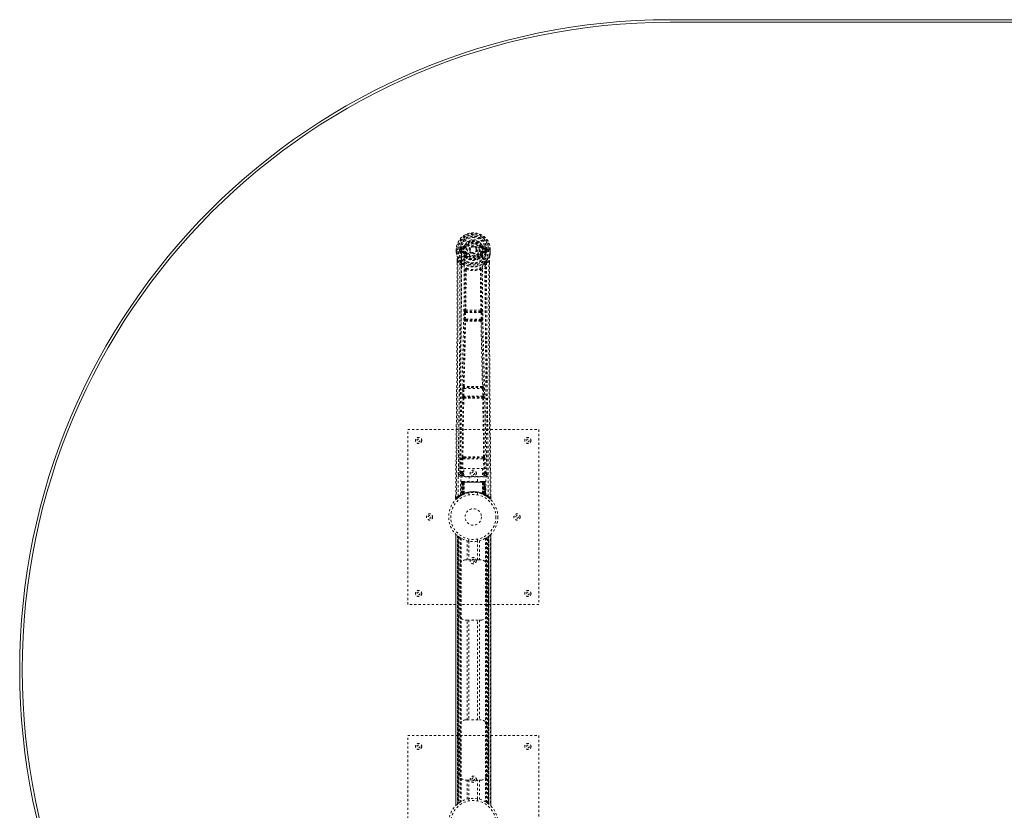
# Model space of a CAD drawing. Header units: inches. Extents: x 14.7 to 110.2, y 28.9 to 88.4.
# Tile 2 of 4: x 14.7 to 59.7, y 52.2 to 88.4. Entities that reach past the tile are written whole.
import ezdxf

# ---------------------------------------------------------------- set-up
doc = ezdxf.new("R2010")
doc.units = ezdxf.units.IN
doc.header["$MEASUREMENT"] = 0
doc.linetypes.add('SLD-Dashed', pattern=[0.075, 0.05, -0.025])
doc.linetypes.add('SLD-Solid', pattern=[0])

msp = doc.modelspace()

# ---------------------------------------------------------------- linework, layer by layer
at = {"color": 7, "linetype": 'SLD-Solid', "lineweight": 15}
for p, q in [((44.408, 88.377), (80.408, 88.377)), ((44.408, 88.259), (80.408, 88.259)), ((80.408, 88.259), (44.408, 88.259))]:
    msp.add_line(p, q, dxfattribs=at)
at = {"color": 7, "linetype": 'SLD-Dashed', "lineweight": 0}
for p, q in [((34.951, 78.002), (34.833, 77.978)), ((34.863, 77.942), (34.979, 77.962)), ((34.863, 77.942), (34.863, 77.912)), ((34.979, 77.942), (34.863, 77.942)), ((34.979, 77.962), (34.979, 77.942)), ((34.979, 77.912), (34.979, 77.942)), ((34.984, 78.029), (35.039, 78.006)), ((35.035, 77.998), (35.039, 78.006)), ((35.039, 78.006), (35.061, 77.996)), ((35.755, 77.996), (35.777, 78.006)), ((35.777, 78.006), (35.781, 77.997)), ((35.837, 77.962), (35.953, 77.942)), ((35.837, 77.962), (35.837, 77.942)), ((35.953, 77.942), (35.837, 77.942)), ((35.837, 77.912), (35.837, 77.942)), ((35.984, 77.978), (35.865, 78.002)), ((35.953, 77.912), (35.953, 77.942)), ((34.628, 77.858), (34.629, 77.741)), ((34.632, 77.858), (34.628, 77.858)), ((34.629, 77.741), (34.629, 77.737)), ((34.63, 77.859), (34.63, 77.741)), ((34.686, 77.858), (34.632, 77.858)), ((34.658, 77.857), (34.659, 77.741)), ((34.709, 77.857), (34.686, 77.858)), ((34.714, 77.857), (34.709, 77.857)), ((34.865, 77.857), (34.714, 77.857)), ((34.78, 77.784), (34.78, 77.856)), ((34.78, 77.784), (34.809, 77.786)), ((34.78, 77.784), (34.78, 77.784)), ((34.815, 77.857), (34.809, 77.857)), ((34.809, 77.857), (34.809, 77.786)), ((34.81, 77.785), (34.815, 77.766)), ((34.815, 77.779), (34.815, 77.857)), ((34.815, 77.766), (34.815, 77.779)), ((34.821, 77.742), (34.825, 77.738)), ((34.835, 77.727), (34.825, 77.737)), ((34.835, 77.727), (34.95, 77.706)), ((34.85, 77.79), (34.85, 77.76)), ((34.85, 77.79), (34.979, 77.79)), ((34.979, 77.735), (34.85, 77.76)), ((34.85, 77.76), (34.979, 77.76)), ((34.979, 77.912), (34.863, 77.912)), ((34.979, 77.79), (34.979, 77.76)), ((34.979, 77.735), (34.979, 77.76)), ((35.034, 77.694), (35.027, 77.705)), ((35.061, 77.705), (35.034, 77.694)), ((35.037, 77.545), (35.036, 77.568)), ((35.055, 77.5), (35.044, 77.518)), ((35.06, 77.573), (35.06, 77.55)), ((35.564, 77.859), (35.565, 77.851)), ((35.565, 77.851), (35.564, 77.835)), ((35.782, 77.694), (35.755, 77.705)), ((35.756, 77.55), (35.756, 77.573)), ((35.773, 77.518), (35.761, 77.5)), ((35.779, 77.545), (35.78, 77.568)), ((35.789, 77.706), (35.782, 77.694)), ((35.953, 77.912), (35.837, 77.912)), ((35.837, 77.79), (35.837, 77.76)), ((35.837, 77.79), (35.966, 77.79)), ((35.966, 77.76), (35.837, 77.735)), ((35.837, 77.735), (35.837, 77.76)), ((35.837, 77.76), (35.966, 77.76)), ((35.866, 77.706), (35.981, 77.727)), ((35.951, 77.858), (35.951, 77.857)), ((36.102, 77.857), (35.951, 77.857)), ((35.966, 77.76), (35.966, 77.79)), ((35.992, 77.738), (35.981, 77.727)), ((35.981, 77.727), (35.981, 77.727)), ((35.981, 77.727), (35.981, 77.727)), ((35.992, 77.738), (35.995, 77.742)), ((36.001, 77.857), (36.007, 77.857)), ((36.001, 77.779), (36.001, 77.857)), ((36.006, 77.785), (36.001, 77.766)), ((36.001, 77.766), (36.001, 77.779)), ((36.007, 77.786), (36.007, 77.857)), ((36.007, 77.786), (36.036, 77.784)), ((36.037, 77.857), (36.036, 77.784)), ((36.036, 77.784), (36.036, 77.784)), ((36.037, 77.857), (36.037, 77.857)), ((36.108, 77.857), (36.102, 77.857)), ((36.131, 77.858), (36.108, 77.857)), ((36.184, 77.858), (36.131, 77.858)), ((36.158, 77.741), (36.158, 77.857)), ((36.188, 77.858), (36.184, 77.858)), ((36.186, 77.741), (36.187, 77.859)), ((36.188, 77.858), (36.187, 77.741)), ((36.187, 77.737), (36.187, 77.741)), ((34.671, 77.359), (34.671, 77.257)), ((34.673, 77.358), (34.673, 77.256)), ((34.701, 77.357), (34.797, 77.242)), ((34.857, 77.13), (34.797, 77.242)), ((36.019, 77.242), (35.96, 77.13)), ((36.019, 77.242), (36.115, 77.357)), ((36.143, 77.269), (36.144, 77.358)), ((36.145, 77.359), (36.145, 77.27)), ((34.998, 74.677), (35.01, 74.986)), ((35.01, 74.986), (35.012, 75.02)), ((35.029, 75.076), (35.028, 75.076)), ((35.042, 74.675), (35.054, 74.984)), ((35.054, 74.984), (35.762, 74.984)), ((35.072, 75.029), (35.073, 75.029)), ((35.744, 75.029), (35.072, 75.029)), ((35.743, 75.029), (35.744, 75.029)), ((35.762, 74.984), (35.774, 74.675)), ((35.788, 75.076), (35.787, 75.076)), ((35.807, 74.986), (35.804, 75.02)), ((35.819, 74.677), (35.807, 74.986)), ((35.02, 74.583), (35.008, 74.587)), ((35.774, 74.675), (35.042, 74.675)), ((35.065, 74.626), (35.052, 74.631)), ((35.052, 74.631), (35.764, 74.631)), ((35.764, 74.631), (35.751, 74.626)), ((35.796, 74.583), (35.808, 74.587)), ((34.928, 71.155), (34.939, 71.508)), ((34.953, 71.598), (34.952, 71.598)), ((34.973, 71.154), (34.984, 71.506)), ((34.984, 71.506), (35.833, 71.506)), ((34.997, 71.551), (34.997, 71.551)), ((35.819, 71.551), (34.997, 71.551)), ((35.819, 71.551), (35.819, 71.551)), ((35.833, 71.506), (35.843, 71.154)), ((35.864, 71.598), (35.863, 71.598)), ((35.888, 71.155), (35.877, 71.508)), ((34.935, 71.065), (34.941, 71.062)), ((35.843, 71.154), (34.973, 71.154)), ((34.986, 71.106), (34.98, 71.109)), ((34.98, 71.109), (35.836, 71.109)), ((35.836, 71.109), (35.83, 71.106)), ((35.875, 71.062), (35.881, 71.065)), ((32.408, 61.627), (32.408, 69.627)), ((32.408, 69.627), (38.408, 69.627)), ((38.408, 69.627), (38.408, 61.627)), ((34.799, 68.384), (34.792, 67.57)), ((34.884, 67.624), (34.891, 68.284)), ((34.929, 67.623), (34.936, 68.283)), ((34.982, 68.374), (34.933, 68.373)), ((34.936, 68.283), (35.881, 68.283)), ((34.945, 68.327), (34.992, 68.327)), ((34.992, 68.327), (35.824, 68.327)), ((35.824, 68.327), (35.872, 68.327)), ((35.883, 68.373), (35.834, 68.374)), ((35.881, 68.283), (35.888, 67.623)), ((35.932, 67.624), (35.925, 68.284)), ((36.024, 67.57), (36.017, 68.384)), ((34.791, 67.567), (34.795, 67.549)), ((34.792, 67.57), (34.792, 67.569)), ((34.792, 67.569), (34.792, 67.559)), ((34.929, 67.578), (34.929, 67.623)), ((34.971, 67.623), (34.929, 67.623)), ((34.971, 67.578), (34.929, 67.578)), ((34.971, 67.85), (35.832, 67.85)), ((34.971, 67.484), (34.971, 67.85)), ((35.832, 67.85), (35.832, 67.484)), ((35.832, 67.623), (35.888, 67.623)), ((35.832, 67.578), (35.888, 67.578)), ((35.932, 67.624), (35.888, 67.623)), ((35.888, 67.578), (35.888, 67.623)), ((36.021, 67.549), (36.025, 67.567)), ((36.024, 67.569), (36.024, 67.57)), ((36.024, 67.559), (36.024, 67.569)), ((34.836, 67.521), (34.836, 67.461)), ((34.971, 67.521), (34.836, 67.521)), ((34.836, 67.461), (35.98, 67.461)), ((34.862, 67.223), (34.841, 66.617)), ((34.875, 67.223), (34.854, 66.625)), ((34.875, 67.223), (34.862, 67.223)), ((34.896, 67.227), (34.873, 66.633)), ((34.893, 67.223), (34.873, 66.636)), ((34.892, 67.252), (34.889, 67.251)), ((34.96, 67.223), (34.893, 67.223)), ((34.894, 67.252), (34.894, 67.252)), ((34.901, 67.223), (34.9, 66.666)), ((34.901, 67.252), (34.901, 67.25)), ((34.906, 67.252), (34.901, 67.252)), ((34.915, 67.252), (34.905, 67.252)), ((34.906, 67.223), (35.911, 67.223)), ((34.906, 66.668), (34.906, 67.223)), ((34.914, 66.672), (34.914, 67.223)), ((34.919, 67.252), (34.915, 67.252)), ((34.918, 67.223), (34.918, 66.674)), ((35.898, 67.223), (34.918, 67.223)), ((34.99, 67.252), (34.923, 67.252)), ((34.933, 67.223), (34.932, 66.681)), ((34.936, 67.223), (34.933, 67.223)), ((34.936, 67.223), (35.88, 67.223)), ((34.936, 66.683), (34.936, 67.223)), ((34.941, 66.671), (34.96, 67.223)), ((34.962, 67.223), (34.942, 66.672)), ((34.96, 67.223), (34.962, 67.223)), ((35.832, 67.484), (34.971, 67.484)), ((34.985, 66.7), (34.99, 67.224)), ((34.992, 67.223), (34.987, 66.701)), ((34.992, 67.223), (34.99, 67.224)), ((35.824, 67.252), (34.992, 67.252)), ((35.824, 67.223), (34.992, 67.223)), ((35.213, 67.484), (35.213, 67.252)), ((35.603, 67.252), (35.603, 67.484)), ((35.826, 67.224), (35.824, 67.223)), ((35.829, 66.701), (35.824, 67.223)), ((35.893, 67.252), (35.826, 67.252)), ((35.826, 67.224), (35.831, 66.7)), ((35.98, 67.521), (35.832, 67.521)), ((35.855, 67.223), (35.856, 67.223)), ((35.874, 66.672), (35.855, 67.223)), ((35.923, 67.223), (35.856, 67.223)), ((35.856, 67.223), (35.875, 66.671)), ((35.883, 67.223), (35.88, 67.223)), ((35.88, 67.223), (35.88, 66.683)), ((35.884, 66.681), (35.883, 67.223)), ((35.901, 67.252), (35.897, 67.252)), ((35.898, 66.674), (35.898, 67.223)), ((35.911, 67.252), (35.901, 67.252)), ((35.902, 67.223), (35.902, 66.672)), ((35.915, 67.252), (35.91, 67.252)), ((35.911, 67.223), (35.911, 66.668)), ((35.916, 66.666), (35.916, 67.223)), ((35.943, 66.633), (35.92, 67.227)), ((35.923, 67.252), (35.923, 67.252)), ((35.923, 67.223), (35.943, 66.636)), ((35.928, 67.251), (35.924, 67.252)), ((35.941, 67.223), (35.962, 66.625)), ((35.954, 67.223), (35.941, 67.223)), ((35.954, 67.223), (35.976, 66.617)), ((35.98, 67.461), (35.98, 67.521)), ((34.873, 66.636), (34.941, 66.671)), ((34.9, 66.666), (34.906, 66.668)), ((34.913, 66.64), (34.9, 66.666)), ((34.918, 66.642), (34.906, 66.668)), ((34.926, 66.646), (34.914, 66.672)), ((34.93, 66.648), (34.918, 66.674)), ((34.944, 66.655), (34.932, 66.681)), ((34.948, 66.656), (34.936, 66.683)), ((34.942, 66.672), (34.941, 66.671)), ((34.985, 66.7), (34.987, 66.701)), ((34.988, 66.673), (34.991, 66.674)), ((35.208, 66.734), (35.208, 66.638)), ((35.608, 66.638), (35.608, 66.734)), ((35.825, 66.674), (35.828, 66.673)), ((35.829, 66.701), (35.831, 66.7)), ((35.88, 66.683), (35.868, 66.656)), ((35.884, 66.681), (35.872, 66.655)), ((35.875, 66.671), (35.874, 66.672)), ((35.875, 66.671), (35.943, 66.636)), ((35.898, 66.674), (35.886, 66.648)), ((35.902, 66.672), (35.89, 66.646)), ((35.911, 66.668), (35.898, 66.642)), ((35.916, 66.666), (35.903, 66.64)), ((35.911, 66.668), (35.916, 66.666)), ((34.602, 66.571), (34.601, 66.486)), ((34.601, 66.485), (34.631, 66.485)), ((34.651, 66.463), (34.753, 66.544)), ((34.762, 66.551), (34.823, 66.588)), ((34.826, 66.593), (34.839, 66.6)), ((34.841, 66.617), (34.854, 66.625)), ((34.858, 66.611), (34.924, 66.645)), ((34.88, 66.642), (34.885, 66.641)), ((34.913, 66.64), (34.904, 66.635)), ((34.918, 66.642), (34.913, 66.64)), ((34.944, 66.655), (34.918, 66.642)), ((34.924, 66.645), (34.925, 66.646)), ((34.926, 66.646), (34.93, 66.648)), ((35.872, 66.655), (35.868, 66.656)), ((35.886, 66.648), (35.89, 66.646)), ((35.891, 66.646), (35.892, 66.645)), ((35.892, 66.645), (35.958, 66.611)), ((35.903, 66.64), (35.898, 66.642)), ((35.962, 66.625), (35.976, 66.617)), ((35.977, 66.6), (35.99, 66.593)), ((36.185, 66.485), (36.165, 66.463)), ((36.215, 66.486), (36.214, 66.57)), ((34.603, 64.842), (34.603, 52.412)), ((34.603, 52.413), (34.603, 64.841)), ((34.603, 64.841), (34.604, 64.84)), ((34.603, 64.84), (34.603, 52.413)), ((34.615, 52.425), (34.615, 64.829)), ((34.698, 64.754), (34.693, 64.758)), ((34.693, 52.495), (34.693, 64.758)), ((34.693, 64.758), (34.693, 52.495)), ((34.698, 64.754), (34.698, 52.499)), ((34.699, 64.753), (34.699, 52.5)), ((34.738, 64.723), (34.702, 64.751)), ((34.702, 52.503), (34.702, 64.751)), ((34.702, 64.751), (34.702, 52.503)), ((34.713, 52.512), (34.713, 64.742)), ((34.718, 52.515), (34.718, 64.739)), ((34.72, 64.737), (34.72, 52.517)), ((34.722, 64.735), (34.722, 52.518)), ((34.744, 64.719), (34.744, 52.535)), ((34.81, 64.674), (34.805, 64.677)), ((34.81, 64.674), (34.81, 52.58)), ((34.835, 64.659), (34.835, 52.595)), ((34.853, 64.648), (34.853, 52.605)), ((35.127, 63.662), (35.127, 64.538)), ((35.208, 64.616), (35.208, 64.519)), ((35.211, 64.519), (35.211, 63.662)), ((35.606, 63.662), (35.606, 64.519)), ((35.608, 64.519), (35.608, 64.616)), ((35.69, 64.538), (35.69, 63.662)), ((35.963, 64.648), (35.963, 52.605)), ((35.981, 64.659), (35.981, 52.595)), ((36.006, 64.674), (36.006, 52.58)), ((36.064, 52.541), (36.064, 64.713)), ((36.094, 52.518), (36.094, 64.735)), ((36.097, 52.517), (36.097, 64.737)), ((36.098, 64.739), (36.098, 52.515)), ((36.1, 64.739), (36.1, 52.514)), ((36.109, 52.507), (36.109, 64.747)), ((36.114, 64.751), (36.114, 52.503)), ((36.114, 52.503), (36.114, 64.751)), ((36.123, 64.758), (36.118, 64.754)), ((36.118, 52.499), (36.118, 64.754)), ((36.123, 64.758), (36.123, 52.495)), ((36.123, 52.495), (36.123, 64.758)), ((36.201, 64.829), (36.201, 52.425)), ((36.213, 52.411), (36.213, 64.842)), ((36.213, 64.841), (36.213, 52.413)), ((36.213, 52.413), (36.213, 64.84)), ((35.043, 63.662), (35.127, 63.662)), ((35.69, 63.662), (35.127, 63.662)), ((35.69, 63.662), (35.773, 63.662)), ((34.793, 61.162), (34.793, 63.412)), ((36.023, 63.412), (36.023, 61.162)), ((38.408, 61.627), (32.408, 61.627)), ((35.127, 60.912), (35.043, 60.912)), ((35.127, 56.342), (35.127, 60.912)), ((35.127, 60.912), (35.69, 60.912)), ((35.211, 60.912), (35.211, 56.342)), ((35.606, 56.342), (35.606, 60.912)), ((35.69, 60.912), (35.69, 56.342)), ((35.773, 60.912), (35.69, 60.912)), ((35.043, 56.342), (35.127, 56.342)), ((35.127, 56.342), (35.69, 56.342)), ((35.69, 56.342), (35.773, 56.342)), ((34.793, 53.842), (34.793, 56.092)), ((36.023, 56.092), (36.023, 53.842)), ((32.408, 55.627), (38.408, 55.627)), ((32.408, 47.627), (32.408, 55.627)), ((38.408, 55.627), (38.408, 47.627)), ((35.127, 53.592), (35.043, 53.592)), ((35.127, 52.716), (35.127, 53.592)), ((35.127, 53.592), (35.69, 53.592)), ((35.211, 53.592), (35.211, 52.734)), ((35.606, 52.734), (35.606, 53.592)), ((35.69, 53.592), (35.69, 52.716)), ((35.773, 53.592), (35.69, 53.592)), ((35.208, 52.734), (35.208, 52.638)), ((35.608, 52.638), (35.608, 52.734)), ((34.693, 52.495), (34.698, 52.499)), ((36.006, 52.58), (36.011, 52.576)), ((36.078, 52.53), (36.114, 52.503)), ((36.213, 52.413), (36.212, 52.413))]:
    msp.add_line(p, q, dxfattribs=at)
at = {"color": 7, "linetype": 'SLD-Dashed', "lineweight": 0, "flags": 128}
for points in [[(34.863, 77.912), (34.84, 77.916), (34.82, 77.929)], [(34.982, 77.887), (34.988, 77.965), (35.011, 78.041), (35.05, 78.111), (35.104, 78.172), (35.169, 78.221), (35.244, 78.258), (35.324, 78.28), (35.408, 78.288), (35.492, 78.28), (35.572, 78.258), (35.647, 78.221), (35.713, 78.172), (35.766, 78.111), (35.806, 78.041), (35.828, 77.965), (35.834, 77.887)], [(35.089, 77.985), (35.084, 77.987), (35.079, 77.989), (35.074, 77.991), (35.07, 77.993), (35.066, 77.994), (35.064, 77.995), (35.062, 77.996), (35.061, 77.996)], [(35.727, 77.985), (35.732, 77.987), (35.737, 77.989), (35.742, 77.991), (35.746, 77.993), (35.75, 77.994), (35.752, 77.995), (35.754, 77.996), (35.755, 77.996)], [(35.996, 77.929), (35.977, 77.916), (35.953, 77.912)], [(34.628, 77.858), (34.628, 77.858), (34.629, 77.858), (34.632, 77.858), (34.635, 77.858), (34.64, 77.857), (34.646, 77.857), (34.652, 77.857), (34.658, 77.857)], [(34.629, 77.741), (34.642, 77.646), (34.658, 77.571)], [(34.629, 77.737), (34.63, 77.737), (34.632, 77.737), (34.635, 77.738), (34.638, 77.738), (34.643, 77.739), (34.648, 77.74), (34.653, 77.74), (34.659, 77.741)], [(34.659, 77.741), (34.652, 77.741), (34.646, 77.741), (34.64, 77.741), (34.636, 77.741), (34.632, 77.741), (34.63, 77.741), (34.629, 77.741), (34.629, 77.741)], [(34.629, 77.737), (34.641, 77.649), (34.659, 77.56)], [(34.658, 77.571), (34.658, 77.565), (34.659, 77.56)], [(34.839, 77.282), (34.739, 77.405), (34.659, 77.56)], [(34.72, 66.579), (34.726, 68.17), (34.744, 69.759), (34.774, 71.345), (34.812, 72.928), (34.842, 74.168), (34.865, 75.404), (34.875, 76.634), (34.865, 77.857)], [(34.81, 77.785), (34.81, 77.786), (34.809, 77.786)], [(34.815, 77.779), (34.831, 77.787), (34.85, 77.79)], [(34.829, 66.635), (34.835, 68.221), (34.856, 69.806), (34.889, 71.388), (34.929, 72.967), (34.961, 74.204), (34.985, 75.437), (34.995, 76.666), (34.982, 77.887)], [(34.977, 77.683), (34.964, 77.7), (34.95, 77.706)], [(35.036, 77.568), (35.006, 77.618), (34.977, 77.683)], [(35.034, 77.694), (35.06, 77.633), (35.089, 77.586)], [(35.055, 77.5), (35.13, 77.441), (35.181, 77.414)], [(35.089, 77.717), (35.084, 77.715), (35.079, 77.713), (35.074, 77.711), (35.07, 77.709), (35.066, 77.707), (35.064, 77.706), (35.062, 77.706), (35.061, 77.705)], [(35.635, 77.414), (35.686, 77.441), (35.761, 77.5)], [(35.727, 77.717), (35.732, 77.715), (35.737, 77.713), (35.742, 77.711), (35.746, 77.709), (35.75, 77.707), (35.752, 77.706), (35.754, 77.706), (35.755, 77.705)], [(35.78, 77.568), (35.811, 77.618), (35.839, 77.683)], [(35.987, 66.635), (35.981, 68.221), (35.96, 69.806), (35.927, 71.388), (35.887, 72.967), (35.855, 74.204), (35.831, 75.437), (35.822, 76.666), (35.834, 77.887)], [(35.839, 77.683), (35.852, 77.7), (35.866, 77.706)], [(36.096, 66.579), (36.091, 68.17), (36.072, 69.759), (36.042, 71.345), (36.004, 72.928), (35.974, 74.168), (35.951, 75.404), (35.941, 76.634), (35.951, 77.857)], [(35.966, 77.79), (35.985, 77.787), (36.001, 77.779)], [(35.977, 77.282), (36.077, 77.406), (36.157, 77.56)], [(36.007, 77.786), (36.007, 77.786), (36.006, 77.785)], [(36.007, 77.857), (36.01, 77.857), (36.017, 77.857), (36.026, 77.857), (36.037, 77.857)], [(36.157, 77.56), (36.174, 77.638), (36.187, 77.737)], [(36.157, 77.56), (36.158, 77.565), (36.159, 77.571)], [(36.158, 77.857), (36.164, 77.857), (36.171, 77.857), (36.176, 77.857), (36.181, 77.857), (36.184, 77.858), (36.187, 77.858), (36.188, 77.858), (36.188, 77.858)], [(36.187, 77.741), (36.188, 77.741), (36.186, 77.741), (36.184, 77.741), (36.18, 77.741), (36.176, 77.741), (36.17, 77.741), (36.164, 77.741), (36.158, 77.741)], [(36.187, 77.737), (36.186, 77.737), (36.184, 77.737), (36.181, 77.738), (36.178, 77.738), (36.173, 77.739), (36.168, 77.74), (36.163, 77.74), (36.158, 77.741)], [(36.187, 77.741), (36.174, 77.646), (36.159, 77.571)], [(34.671, 77.257), (34.669, 74.64), (34.651, 71.924), (34.627, 69.203), (34.601, 66.485)], [(34.701, 77.357), (34.702, 76.543), (34.702, 75.695), (34.699, 74.811), (34.696, 74.009), (34.693, 73.491), (34.689, 72.949), (34.685, 72.383), (34.681, 71.819), (34.677, 71.331), (34.671, 70.684), (34.665, 69.996), (34.658, 69.267), (34.651, 68.59), (34.631, 66.485)], [(34.671, 77.359), (34.671, 77.358), (34.672, 77.358), (34.674, 77.358), (34.678, 77.358), (34.683, 77.357), (34.689, 77.357), (34.695, 77.357), (34.701, 77.357)], [(34.797, 77.242), (34.797, 76.502), (34.796, 75.73), (34.793, 74.927), (34.789, 74.161), (34.784, 73.385), (34.778, 72.609), (34.772, 71.853), (34.766, 71.128), (34.759, 70.452), (34.752, 69.696), (34.745, 68.986), (34.738, 68.289), (34.731, 67.567)], [(34.857, 77.13), (34.848, 73.943), (34.822, 70.755), (34.791, 67.567)], [(34.857, 77.13), (34.941, 77.032), (35.038, 76.945)], [(34.935, 77.194), (34.944, 77.185), (34.95, 77.179)], [(35.778, 76.945), (35.875, 77.032), (35.96, 77.13)], [(35.867, 77.179), (35.872, 77.185), (35.881, 77.194)], [(36.025, 67.567), (35.994, 70.755), (35.968, 73.943), (35.96, 77.13)], [(36.085, 67.567), (36.081, 67.943), (36.077, 68.372), (36.073, 68.842), (36.068, 69.266), (36.066, 69.489), (36.064, 69.712), (36.062, 69.934), (36.06, 70.187), (36.057, 70.442), (36.055, 70.689), (36.05, 71.193), (36.046, 71.66), (36.042, 72.092), (36.039, 72.515), (36.035, 73.005), (36.029, 73.846), (36.024, 74.694), (36.021, 75.571), (36.019, 76.426), (36.019, 77.242)], [(36.115, 77.357), (36.114, 76.619), (36.114, 75.839), (36.116, 75.016), (36.12, 74.15), (36.124, 73.354), (36.13, 72.524), (36.131, 72.333), (36.133, 72.141), (36.134, 71.947), (36.136, 71.814), (36.137, 71.684), (36.138, 71.548), (36.139, 71.407), (36.143, 70.954), (36.148, 70.449), (36.153, 69.894), (36.156, 69.542), (36.16, 69.17), (36.164, 68.767), (36.167, 68.392), (36.172, 67.901), (36.176, 67.465), (36.179, 67.084), (36.182, 66.757), (36.185, 66.485)], [(36.115, 77.357), (36.121, 77.357), (36.127, 77.357), (36.133, 77.357), (36.138, 77.358), (36.142, 77.358), (36.144, 77.358), (36.145, 77.358), (36.145, 77.359)], [(36.145, 77.27), (36.147, 74.641), (36.165, 71.923), (36.189, 69.204), (36.215, 66.485)], [(35.029, 75.076), (35.04, 76.008), (35.04, 76.937)], [(35.086, 76.954), (35.081, 76.964), (35.074, 76.97), (35.067, 76.974), (35.059, 76.974), (35.051, 76.971), (35.045, 76.965), (35.04, 76.956), (35.038, 76.945)], [(35.076, 76.944), (35.075, 76.014), (35.065, 75.081)], [(35.086, 76.954), (35.08, 76.95), (35.077, 76.947), (35.076, 76.946), (35.076, 76.944)], [(35.778, 76.945), (35.776, 76.956), (35.771, 76.965), (35.765, 76.971), (35.758, 76.974), (35.75, 76.974), (35.742, 76.97), (35.735, 76.964), (35.73, 76.954)], [(35.74, 76.944), (35.74, 76.946), (35.739, 76.947), (35.737, 76.95), (35.73, 76.954)], [(35.751, 75.081), (35.741, 76.014), (35.74, 76.944)], [(35.787, 75.076), (35.777, 76.008), (35.776, 76.937)], [(35.01, 74.986), (35.015, 74.986), (35.025, 74.985), (35.039, 74.985), (35.054, 74.984)], [(35.054, 74.984), (35.055, 74.993), (35.056, 75.001), (35.061, 75.016), (35.066, 75.025), (35.069, 75.028), (35.071, 75.029), (35.072, 75.029)], [(35.762, 74.984), (35.77, 74.985), (35.778, 74.985), (35.785, 74.985), (35.791, 74.985), (35.797, 74.986), (35.801, 74.986), (35.805, 74.986), (35.807, 74.986)], [(34.953, 71.598), (34.988, 73.093), (35.02, 74.583)], [(34.987, 71.6), (35.023, 73.096), (35.056, 74.588)], [(34.998, 74.677), (34.999, 74.677), (35.003, 74.677), (35.007, 74.677), (35.013, 74.677), (35.019, 74.676), (35.026, 74.676), (35.034, 74.676), (35.042, 74.675)], [(35.052, 74.631), (35.047, 74.635), (35.044, 74.644), (35.042, 74.659), (35.042, 74.667), (35.042, 74.675)], [(35.76, 74.588), (35.793, 73.096), (35.829, 71.6)], [(35.774, 74.675), (35.775, 74.667), (35.774, 74.659), (35.773, 74.644), (35.769, 74.635), (35.764, 74.631)], [(35.774, 74.675), (35.782, 74.676), (35.79, 74.676), (35.797, 74.676), (35.803, 74.677), (35.809, 74.677), (35.813, 74.677), (35.817, 74.677), (35.819, 74.677)], [(35.863, 71.598), (35.828, 73.093), (35.796, 74.583)], [(34.939, 71.508), (34.941, 71.541), (34.941, 71.543)], [(34.939, 71.508), (34.941, 71.508), (34.944, 71.507), (34.948, 71.507), (34.954, 71.507), (34.96, 71.507), (34.968, 71.507), (34.975, 71.506), (34.984, 71.506)], [(34.957, 71.578), (34.956, 71.58), (34.953, 71.598)], [(35.833, 71.506), (35.841, 71.506), (35.849, 71.507), (35.856, 71.507), (35.862, 71.507), (35.868, 71.507), (35.872, 71.507), (35.876, 71.508), (35.877, 71.508)], [(35.877, 71.508), (35.875, 71.541), (35.875, 71.543)], [(34.9, 68.372), (34.917, 69.718), (34.941, 71.062)], [(34.928, 71.155), (34.93, 71.155), (34.933, 71.155), (34.937, 71.155), (34.943, 71.154), (34.949, 71.154), (34.957, 71.154), (34.965, 71.154), (34.973, 71.154)], [(34.933, 68.373), (34.95, 69.72), (34.975, 71.065)], [(35.841, 71.065), (35.866, 69.72), (35.883, 68.373)], [(35.843, 71.154), (35.852, 71.154), (35.859, 71.154), (35.867, 71.154), (35.873, 71.154), (35.879, 71.155), (35.883, 71.155), (35.886, 71.155), (35.888, 71.155)], [(35.916, 68.372), (35.899, 69.718), (35.875, 71.062)], [(34.891, 68.284), (34.895, 68.284), (34.906, 68.284), (34.92, 68.283), (34.936, 68.283)], [(34.945, 68.327), (34.928, 68.331), (34.917, 68.339)], [(34.982, 68.374), (35.194, 68.374), (35.408, 68.374), (35.623, 68.374), (35.834, 68.374)], [(34.992, 68.327), (35.196, 68.328), (35.402, 68.328), (35.614, 68.328), (35.824, 68.327)], [(35.881, 68.283), (35.896, 68.283), (35.911, 68.284), (35.921, 68.284), (35.925, 68.284)], [(34.884, 67.624), (34.815, 67.595), (34.794, 67.569)], [(34.836, 67.521), (34.86, 67.55), (34.929, 67.578)], [(34.884, 67.624), (34.889, 67.624), (34.899, 67.624), (34.913, 67.623), (34.929, 67.623)], [(35.888, 67.578), (35.957, 67.55), (35.98, 67.521)], [(36.025, 67.567), (36.001, 67.595), (35.932, 67.624)], [(34.862, 67.223), (34.864, 67.223), (34.873, 67.223), (34.886, 67.223), (34.901, 67.223)], [(34.914, 67.223), (34.9, 67.223), (34.887, 67.223), (34.879, 67.223), (34.875, 67.223)], [(34.893, 67.223), (34.894, 67.223), (34.896, 67.223), (34.899, 67.223), (34.904, 67.223), (34.91, 67.223), (34.917, 67.223), (34.925, 67.223), (34.933, 67.223)], [(34.915, 67.25), (34.911, 67.251), (34.908, 67.251), (34.907, 67.252), (34.907, 67.252)], [(34.972, 67.242), (34.965, 67.233), (34.962, 67.223)], [(34.99, 67.224), (34.975, 67.238), (34.972, 67.242)], [(35.826, 67.224), (35.841, 67.238), (35.844, 67.242)], [(35.855, 67.223), (35.851, 67.233), (35.844, 67.242)], [(35.883, 67.223), (35.891, 67.223), (35.899, 67.223), (35.906, 67.223), (35.912, 67.223), (35.917, 67.223), (35.921, 67.223), (35.922, 67.223), (35.923, 67.223)], [(35.894, 67.252), (35.892, 67.252), (35.891, 67.252)], [(35.909, 67.252), (35.909, 67.252), (35.908, 67.251), (35.906, 67.251), (35.902, 67.25)], [(35.941, 67.223), (35.938, 67.223), (35.929, 67.223), (35.917, 67.223), (35.902, 67.223)], [(35.916, 67.223), (35.931, 67.223), (35.943, 67.223), (35.952, 67.223), (35.954, 67.223)], [(35.923, 67.223), (35.922, 67.23), (35.921, 67.232)], [(34.604, 66.486), (34.606, 66.478), (34.61, 66.47), (34.615, 66.464), (34.621, 66.459), (34.628, 66.456), (34.636, 66.455), (34.643, 66.457), (34.649, 66.461)], [(35.942, 66.62), (35.936, 66.623), (35.903, 66.64)], [(35.945, 66.628), (35.943, 66.634), (35.943, 66.636)], [(35.982, 66.6), (35.975, 66.611), (35.971, 66.625)], [(35.975, 66.611), (35.974, 66.617), (35.974, 66.618)], [(36.167, 66.465), (36.174, 66.461), (36.182, 66.459), (36.19, 66.458), (36.198, 66.46), (36.205, 66.463), (36.21, 66.469), (36.213, 66.475), (36.215, 66.483)], [(36.215, 66.485), (36.214, 66.486), (36.213, 66.485), (36.206, 66.485), (36.196, 66.485), (36.191, 66.485), (36.185, 66.485)], [(34.713, 64.742), (34.703, 64.751), (34.697, 64.755)], [(35.214, 64.519), (35.212, 64.519), (35.211, 64.519)], [(35.606, 64.519), (35.595, 64.517), (35.586, 64.516)], [(35.211, 52.734), (35.222, 52.736), (35.247, 52.74)], [(35.602, 52.735), (35.604, 52.735), (35.606, 52.734)], [(34.698, 52.499), (34.704, 52.504), (34.713, 52.512)]]:
    msp.add_lwpolyline(points, dxfattribs=at)
at = {"color": 7, "linetype": 'SLD-Dashed', "lineweight": 0}
for centre, radius in [((35.408, 77.851), 0.7), ((35.408, 77.851), 0.69), ((35.408, 77.851), 0.623), ((35.408, 77.851), 0.32), ((35.408, 77.851), 0.275), ((35.408, 77.851), 0.188), ((35.408, 77.851), 0.156), ((35.408, 77.851), 0.142), ((35.408, 77.851), 0.14), ((35.408, 77.851), 0.138), ((32.908, 69.127), 0.141), ((32.908, 69.127), 0.0625), ((37.908, 69.127), 0.141), ((37.908, 69.127), 0.0625), ((35.408, 67.627), 0.141), ((35.408, 67.627), 0.0625), ((35.408, 65.627), 1.125), ((35.408, 65.627), 1.03), ((33.408, 65.627), 0.14), ((35.408, 65.627), 0.376), ((37.408, 65.627), 0.141), ((33.408, 65.627), 0.0625), ((37.408, 65.627), 0.0625), ((35.408, 63.627), 0.141), ((35.408, 63.627), 0.0625), ((32.908, 62.127), 0.141), ((32.908, 62.127), 0.0625), ((37.908, 62.127), 0.141), ((37.908, 62.127), 0.0625), ((32.908, 55.127), 0.141), ((32.908, 55.127), 0.0625), ((37.908, 55.127), 0.141), ((37.908, 55.127), 0.0625), ((35.408, 53.627), 0.141), ((35.408, 53.627), 0.0625), ((35.408, 51.627), 1.125), ((35.408, 51.627), 1.03)]:
    msp.add_circle(centre, radius, dxfattribs=at)
at = {"color": 7, "linetype": 'SLD-Solid', "lineweight": 15}
for radius in [29.75, 29.632, 29.632]:
    msp.add_arc((44.408, 58.627), radius, 90, 270, dxfattribs=at)
at = {"color": 7, "linetype": 'SLD-Dashed', "lineweight": 0}
for centre, radius, start, end in [((35.408, 77.851), 0.78, 0.5288, 179.4712), ((35.408, 77.851), 0.78, 0, 179.4852), ((35.408, 77.851), 0.75, 0.4562, 179.5438), ((35.408, 77.851), 0.629, 0.5444, 179.4556), ((35.408, 77.851), 0.599, 0.5443, 179.4557), ((35.408, 77.863), 0.543, 359.3659, 180.6341), ((35.408, 77.851), 0.593, 172.3909, 179.4476), ((35.024, 77.902), 0.206, 158.3472, 172.3313), ((34.862, 77.972), 0.0299, 167.8899, 271.9542), ((34.98, 77.992), 0.0301, 162.3453, 268.5833), ((34.942, 78.046), 0.0455, 281.3608, 337.4622), ((34.973, 78.034), 0.0715, 274.7889, 329.7511), ((34.979, 78.031), 0.089, 270, 337.226), ((34.979, 78.031), 0.119, 270.0008, 337.2268), ((35.408, 77.851), 0.459, 22.774, 157.226), ((35.408, 77.851), 0.4, 22.774, 157.226), ((35.408, 77.851), 0.376, 22.774, 157.226), ((35.408, 77.851), 0.346, 22.7741, 157.2259), ((35.408, 77.851), 0.275, 90.0001, 269.9999), ((35.408, 77.851), 0.275, 270.0001, 89.9999), ((35.837, 78.031), 0.119, 202.7739, 269.9997), ((35.837, 78.031), 0.089, 202.774, 270), ((35.262, 79.309), 1.402, 291.5604, 293.9861), ((35.843, 78.034), 0.0714, 210.3178, 265.2452), ((35.874, 78.046), 0.0455, 202.532, 258.645), ((35.836, 77.992), 0.0301, 271.4541, 17.6173), ((35.954, 77.972), 0.0299, 268.0482, 12.1078), ((35.792, 77.902), 0.206, 7.6591, 21.6573), ((35.408, 77.851), 0.593, 0.5524, 7.6091), ((34.659, 77.741), 0.03, 180.2178, 185.2738), ((35.408, 77.851), 0.787, 188.3239, 351.6761), ((33.47, 77.387), 1.202, 358.6564, 8.8138), ((35.408, 77.851), 0.758, 188.3239, 351.6761), ((31.079, 76.718), 3.678, 10.0121, 13.2374), ((34.803, 78.751), 0.895, 268.5067, 270.4044), ((35.408, 77.851), 0.632, 186.0643, 353.9357), ((35.408, 77.851), 0.602, 186.2697, 353.7303), ((34.899, 77.774), 0.0843, 185.3992, 202.6177), ((34.849, 77.729), 0.0305, 89.0409, 156.1664), ((35.276, 77.946), 0.497, 204.814, 243.6307), ((35.215, 77.947), 0.439, 210.0687, 246.0866), ((34.981, 77.646), 0.242, 89.7362, 118.8233), ((34.98, 77.705), 0.0299, 91.0471, 179.0032), ((35.008, 77.678), 0.031, 31.5929, 170.051), ((34.979, 77.671), 0.119, 22.7743, 89.999), ((34.979, 77.671), 0.089, 22.774, 90), ((34.977, 77.678), 0.0567, 28.2286, 87.9773), ((35.067, 77.565), 0.0305, 43.9323, 174.3697), ((35.058, 77.522), 0.0505, 88.2678, 115.7589), ((35.059, 77.5), 0.0507, 88.2621, 115.6685), ((35.081, 77.542), 0.0444, 175.0185, 212.6834), ((35.095, 77.495), 0.0404, 127.2268, 172.6939), ((35.088, 77.549), 0.0371, 89.2765, 139.8249), ((35.408, 77.862), 0.453, 219.7485, 320.2508), ((35.093, 77.551), 0.0326, 181.6463, 227.8211), ((35.408, 77.851), 0.376, 202.774, 337.226), ((35.408, 77.888), 0.494, 226.9722, 313.028), ((35.408, 77.851), 0.346, 202.7737, 337.2263), ((35.408, 77.845), 0.411, 219.0115, 320.9885), ((35.408, 77.851), 0.157, 245.1542, 290.0596), ((35.837, 77.671), 0.119, 90.0006, 157.225), ((35.343, 77.847), 0.465, 325.8383, 340.7942), ((35.749, 77.565), 0.0305, 5.6328, 136.0676), ((35.728, 77.549), 0.0371, 40.1631, 90.7358), ((35.723, 77.551), 0.0326, 312.164, 358.359), ((35.721, 77.495), 0.0404, 7.2959, 52.7909), ((35.837, 77.671), 0.089, 90, 157.226), ((35.758, 77.522), 0.0504, 64.2254, 91.7502), ((35.758, 77.5), 0.0506, 64.3242, 91.743), ((35.544, 77.941), 0.491, 296.1271, 335.5129), ((35.735, 77.541), 0.0444, 327.3949, 5.001), ((35.601, 77.947), 0.44, 293.9343, 329.9021), ((35.808, 77.678), 0.031, 10.1691, 148.1955), ((35.839, 77.679), 0.0565, 91.9605, 151.5628), ((35.833, 77.638), 0.249, 61.7048, 89.8624), ((35.836, 77.705), 0.0299, 1.0002, 88.9494), ((35.967, 77.729), 0.0305, 23.8242, 90.9642), ((35.887, 77.782), 0.115, 339.7008, 352.2719), ((39.737, 76.718), 3.678, 166.7631, 169.9885), ((37.346, 77.387), 1.202, 171.1866, 181.3421), ((35.259, 76.795), 0.643, 130.7364, 135.9159), ((36.383, 78.856), 2.204, 225.5685, 228.9415), ((34.917, 77.127), 0.0608, 58.0317, 177.617), ((35.676, 77.688), 0.888, 215.0292, 230.869), ((35.408, 77.832), 0.476, 241.4718, 298.527), ((35.14, 77.688), 0.888, 309.1315, 324.97), ((35.899, 77.127), 0.0608, 2.3829, 121.9707), ((34.433, 78.856), 2.205, 311.059, 314.431), ((35.557, 76.794), 0.643, 44.0867, 49.2609), ((35.099, 76.941), 0.0608, 73.4583, 176.3301), ((35.026, 76.938), 0.0143, 356.6462, 32.4463), ((35.073, 76.864), 0.0795, 87.4959, 113.9392), ((35.163, 76.936), 0.0786, 126.2608, 166.675), ((35.408, 77.865), 0.965, 250.5263, 289.4747), ((35.408, 77.792), 0.844, 249.7734, 290.2268), ((35.717, 76.941), 0.0608, 3.6693, 106.5406), ((35.653, 76.936), 0.0786, 13.3291, 53.7352), ((35.743, 76.864), 0.0795, 66.0515, 92.5084), ((35.79, 76.938), 0.0143, 147.5542, 183.3571), ((35.105, 75.024), 0.0933, 145.8689, 182.4647), ((35.073, 75.074), 0.0451, 177.8589, 268.9582), ((35.059, 74.992), 0.089, 86.181, 109.6172), ((35.074, 75.075), 0.0451, 177.8493, 268.9532), ((35.151, 75.069), 0.0873, 171.8078, 206.8089), ((35.408, 42.347), 32.736, 89.3991, 90.6007), ((35.408, 41.661), 33.37, 89.4251, 90.5749), ((35.665, 75.069), 0.0873, 333.1885, 8.1897), ((35.742, 75.075), 0.0451, 271.0486, 2.1459), ((35.743, 75.074), 0.0451, 271.0418, 2.1411), ((35.703, 74.986), 0.0588, 357.8452, 46.6267), ((35.757, 74.993), 0.088, 70.2499, 93.952), ((35.711, 75.024), 0.0933, 357.5406, 34.127), ((35.16, 74.65), 0.165, 170.5942, 202.3691), ((35.053, 74.585), 0.0451, 90.8621, 177.5144), ((35.066, 74.581), 0.0451, 90.8946, 177.3995), ((35.05, 74.496), 0.0918, 86.0205, 108.5475), ((35.116, 74.595), 0.0607, 148.2999, 186.2235), ((35.408, 111.614), 37.028, 269.4553, 270.5445), ((35.408, 107.518), 32.893, 269.4021, 270.5979), ((35.751, 74.581), 0.0451, 2.6019, 89.1039), ((35.699, 74.594), 0.0612, 353.9377, 31.5389), ((35.766, 74.496), 0.092, 71.4689, 93.9868), ((35.763, 74.585), 0.0451, 2.4887, 89.1349), ((35.656, 74.65), 0.165, 337.6312, 9.4084), ((35.059, 71.547), 0.118, 154.6373, 182.0209), ((34.997, 71.596), 0.0451, 178.3749, 269.3647), ((34.979, 71.476), 0.125, 86.4433, 102.2399), ((34.997, 71.595), 0.0433, 202.7738, 270.2205), ((35.046, 71.512), 0.0626, 141.55, 185.5132), ((35.056, 71.589), 0.0697, 170.9106, 213.0651), ((35.408, 38.027), 33.576, 89.2814, 90.7186), ((35.408, 38.203), 33.351, 89.2944, 90.7056), ((35.76, 71.589), 0.0697, 326.9324, 9.0867), ((35.818, 71.596), 0.0451, 270.6367, 1.6266), ((35.819, 71.596), 0.0451, 270.634, 1.6235), ((35.77, 71.512), 0.0626, 354.4764, 38.4603), ((35.837, 71.477), 0.123, 77.6584, 93.6584), ((35.757, 71.547), 0.118, 357.994, 25.359), ((35.148, 71.127), 0.222, 172.8782, 196.3605), ((34.98, 71.063), 0.0451, 90.5596, 178.0559), ((34.986, 71.061), 0.0451, 90.5772, 178.03), ((34.967, 70.929), 0.136, 86.7436, 101.1101), ((35.031, 71.14), 0.0601, 166.9071, 211.3959), ((35.031, 71.072), 0.0567, 143.3811, 187.5211), ((35.408, 107.198), 36.136, 269.3136, 270.6865), ((35.408, 104.129), 33.026, 269.2675, 270.7325), ((35.83, 71.061), 0.0451, 1.9706, 89.4206), ((35.784, 71.072), 0.057, 352.6168, 36.4811), ((35.785, 71.14), 0.0601, 328.5899, 13.1071), ((35.836, 71.063), 0.0451, 1.9381, 89.4464), ((35.849, 70.93), 0.136, 78.8585, 93.2839), ((35.668, 71.127), 0.221, 343.6365, 7.1218), ((35.18, 68.297), 0.289, 164.9818, 182.6493), ((34.926, 68.115), 0.258, 88.4485, 95.7718), ((34.939, 68.37), 0.0384, 177.0834, 235.3629), ((35.009, 68.367), 0.0756, 175.3493, 211.8375), ((35.013, 68.291), 0.0773, 151.6294, 185.4588), ((35.046, 68.364), 0.0652, 170.5378, 213.5535), ((35.77, 68.364), 0.0652, 326.4276, 9.445), ((35.808, 68.367), 0.075, 328.0115, 4.8004), ((35.87, 68.373), 0.0456, 271.9245, 359.0023), ((35.804, 68.291), 0.0772, 354.5341, 28.3886), ((35.89, 68.116), 0.258, 84.2212, 91.5579), ((35.636, 68.297), 0.289, 357.3538, 15.0212), ((34.773, 70.429), 2.863, 269.1587, 270.3595), ((34.836, 67.566), 0.105, 179.3625, 270.0844), ((34.929, 67.623), 0.0451, 179.6181, 269.5743), ((35.887, 67.623), 0.0451, 270.4273, 0.3588), ((35.98, 67.566), 0.105, 269.9153, 0.6378), ((36.043, 70.443), 2.877, 269.6434, 270.8384), ((34.836, 67.566), 0.045, 202.0132, 269.9772), ((34.892, 67.222), 0.03, 90.0032, 178.0075), ((34.893, 67.221), 0.0305, 110.715, 177.6463), ((34.905, 67.222), 0.03, 113.499, 178.0227), ((34.906, 67.22), 0.0315, 89.3109, 122.3684), ((34.923, 67.222), 0.03, 90.0629, 178.0689), ((34.928, 67.217), 0.0353, 81.8065, 170.6834), ((34.923, 67.367), 0.119, 255.8989, 259.5644), ((35.315, 67.23), 0.409, 176.9367, 180.9923), ((35.776, 67.226), 0.862, 178.4318, 180.2122), ((35.347, 67.23), 0.428, 177.065, 180.9384), ((35.375, 67.23), 0.442, 177.161, 180.9166), ((35.379, 67.23), 0.443, 177.1737, 180.9225), ((34.99, 67.222), 0.0299, 90.1857, 178.2028), ((34.993, 67.225), 0.0266, 90.7975, 141.4461), ((35.824, 67.225), 0.0264, 38.3598, 89.3888), ((35.826, 67.222), 0.0299, 1.7946, 89.8169), ((35.438, 67.23), 0.442, 359.0834, 2.839), ((35.442, 67.23), 0.442, 359.0788, 2.8343), ((35.893, 67.222), 0.03, 1.9311, 89.9371), ((35.476, 67.23), 0.422, 359.0352, 2.9708), ((35.48, 67.23), 0.422, 359.0399, 2.9753), ((35.5, 67.23), 0.411, 359.0111, 3.0505), ((35.911, 67.22), 0.0315, 57.9465, 90.685), ((35.895, 67.361), 0.113, 280.0688, 284.0116), ((35.076, 67.226), 0.84, 359.7897, 1.6166), ((35.911, 67.222), 0.03, 1.9869, 66.5625), ((35.924, 67.222), 0.03, 1.9925, 89.9968), ((35.923, 67.221), 0.0305, 2.3651, 69.3685), ((35.98, 67.566), 0.045, 270.0197, 337.9928), ((35.408, 65.626), 1.158, 47.8714, 132.1369), ((35.408, 65.595), 1.19, 60.88, 119.12), ((35.402, 65.987), 0.844, 126.4936, 131.7199), ((35.408, 65.627), 1.127, 60.4733, 119.5267), ((35.381, 66.018), 0.804, 125.5246, 130.9311), ((35.396, 66.004), 0.82, 124.4069, 129.6082), ((35.408, 65.628), 1.155, 64.2143, 115.7857), ((35.408, 65.628), 1.155, 64.9104, 115.0896), ((34.911, 66.672), 0.0297, 295.5285, 358.5266), ((34.913, 66.673), 0.0297, 295.4521, 358.5149), ((35.408, 65.628), 1.155, 65.8865, 114.1135), ((35.364, 66.075), 0.731, 121.2354, 125.2501), ((34.959, 66.684), 0.031, 340.2177, 31.6924), ((35.408, 65.664), 1.12, 67.9255, 112.0745), ((34.958, 66.683), 0.0345, 344.8376, 31.039), ((35.858, 66.683), 0.0345, 148.9555, 195.168), ((35.857, 66.684), 0.0311, 148.3265, 199.6448), ((35.452, 66.075), 0.731, 54.752, 58.7711), ((35.903, 66.673), 0.0297, 181.4764, 244.5493), ((35.905, 66.672), 0.0297, 181.4827, 244.4695), ((35.428, 66.014), 0.808, 50.3513, 55.6314), ((35.433, 66.015), 0.808, 49.0813, 54.4631), ((35.419, 65.994), 0.836, 48.2539, 53.5305), ((35.405, 65.588), 1.205, 124.6746, 131.8774), ((34.631, 66.485), 0.03, 179.4664, 312.1544), ((34.688, 66.516), 0.0644, 208.7462, 235.6609), ((35.404, 65.633), 1.12, 124.6374, 132.1029), ((35.394, 65.393), 1.364, 114.4504, 119.5851), ((34.75, 66.579), 0.03, 180.2586, 304.0775), ((35.408, 65.627), 1.127, 119.526, 124.6584), ((34.811, 66.618), 0.03, 301.0747, 358.0217), ((34.87, 66.647), 0.0429, 197.023, 245.8136), ((34.824, 66.626), 0.0299, 300.2934, 358.0962), ((35.266, 65.872), 0.844, 118.7973, 120.341), ((34.857, 66.768), 0.137, 269.4095, 293.5125), ((34.843, 66.637), 0.0299, 299.249, 358.2033), ((34.889, 66.748), 0.109, 271.2471, 300.4804), ((35.301, 65.857), 0.874, 113.5651, 115.4782), ((35.408, 65.627), 1.128, 60.7814, 65.7082), ((35.397, 65.604), 1.154, 59.9257, 63.9562), ((35.491, 65.773), 0.96, 59.6219, 62.5233), ((35.973, 66.637), 0.0299, 181.8058, 240.7498), ((35.973, 66.637), 0.03, 196.8615, 241.257), ((35.992, 66.626), 0.0299, 181.9072, 239.6953), ((35.946, 66.647), 0.0429, 294.1718, 342.9885), ((35.408, 65.627), 1.127, 55.3423, 60.4747), ((36.025, 66.654), 0.0707, 211.4535, 238.898), ((35.397, 65.608), 1.149, 58.9379, 59.8012), ((36.006, 66.618), 0.03, 181.9856, 238.9262), ((35.422, 65.392), 1.365, 60.4169, 65.5491), ((36.066, 66.579), 0.03, 235.9279, 359.7372), ((35.412, 65.633), 1.12, 47.896, 55.3619), ((35.414, 65.592), 1.2, 48.1038, 55.3368), ((36.185, 66.485), 0.03, 227.8468, 0.5324), ((35.471, 65.689), 1.214, 224.3398, 225.1481), ((35.429, 65.654), 1.159, 231.1267, 232.3848), ((35.408, 65.627), 1.125, 232.2632, 239.3845), ((35.407, 65.624), 1.122, 237.862, 240.4288), ((35.41, 65.624), 1.122, 299.5723, 302.1396), ((35.392, 65.647), 1.151, 307.6073, 308.8747), ((35.43, 65.603), 1.093, 307.6186, 315.7584), ((35.418, 65.615), 1.11, 307.9109, 309.4732), ((35.043, 63.412), 0.25, 90, 180), ((35.773, 63.412), 0.25, 0, 90), ((35.043, 61.162), 0.25, 180, 270), ((35.773, 61.162), 0.25, 270, 0), ((35.043, 56.092), 0.25, 90, 180), ((35.773, 56.092), 0.25, 0, 90), ((35.043, 53.842), 0.25, 180, 270), ((35.773, 53.842), 0.25, 270, 0), ((35.387, 51.651), 1.093, 127.6179, 135.759), ((35.418, 51.615), 1.141, 127.6045, 128.8829), ((35.408, 51.627), 1.125, 119.5744, 122.1347), ((35.412, 51.633), 1.118, 57.8562, 60.4319), ((35.408, 51.627), 1.125, 52.2652, 59.3823), ((35.388, 51.601), 1.158, 51.1297, 52.3894), ((35.308, 51.527), 1.266, 44.3572, 45.132)]:
    msp.add_arc(centre, radius, start, end, dxfattribs=at)

doc.saveas('drawing.dxf')
